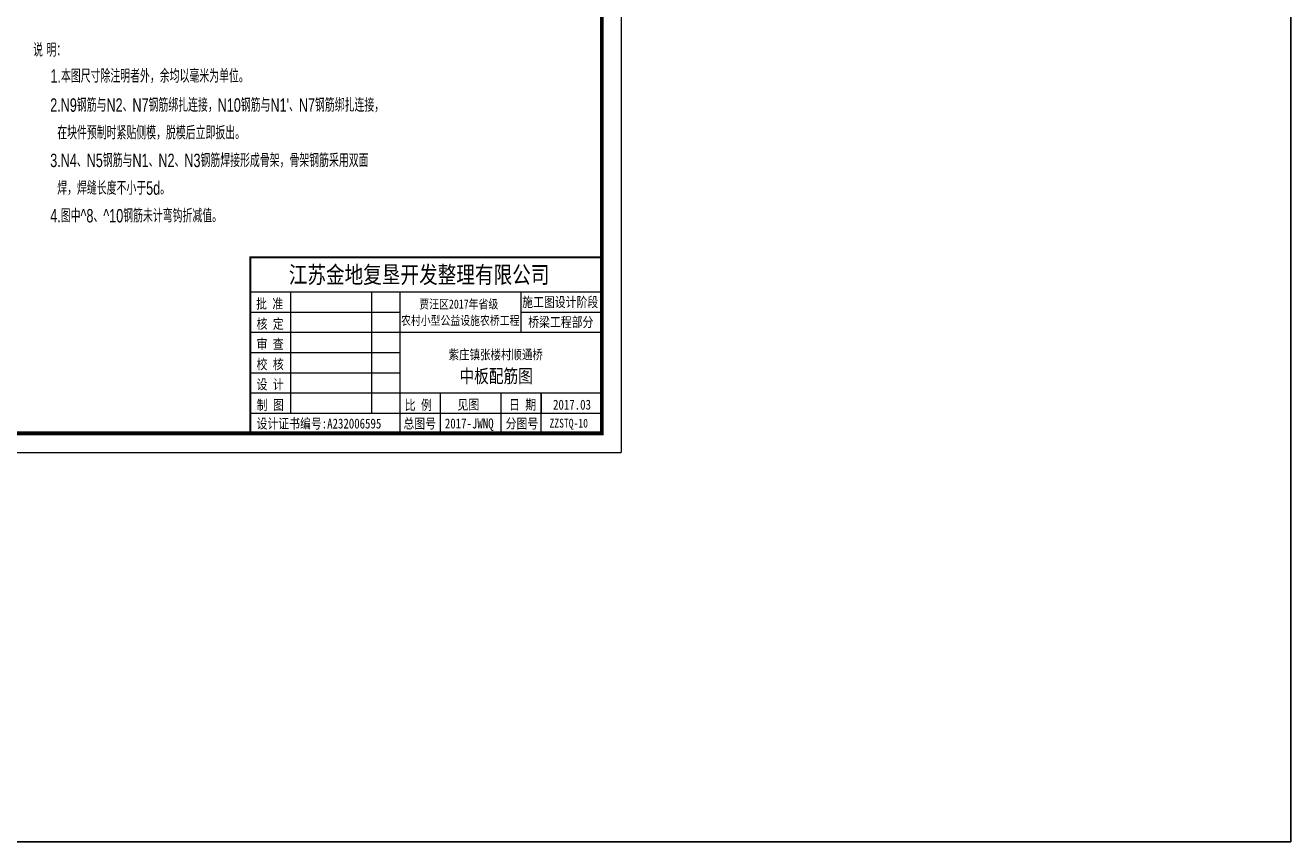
# Model space of a CAD drawing. Header units: millimetres. Extents: x -120871 to -111289, y -80062 to -71425.
# Tile 24 of 37: x -112936 to -111289, y -80062 to -79000. Entities that reach past the tile are written whole.
import ezdxf

# ---------------------------------------------------------------- set-up
doc = ezdxf.new("R2010")
doc.units = ezdxf.units.MM
doc.header["$LTSCALE"] = 0.3
doc.layers.get('0').update_dxf_attribs({"lineweight": 18})
for name, color, linetype in [('1', 7, 'Continuous'), ('LOCKUP', 7, 'Continuous'), ('TK', 7, 'Continuous')]:
    doc.layers.add(name, color=color, linetype=linetype)
doc.layers.add('BM1', color=7, linetype='Continuous', lineweight=15)
doc.layers.add('文字', color=4, linetype='Continuous', lineweight=18)
doc.styles.add('hz-e', font='hztxt_e.shx', dxfattribs={"width": 0.7, "bigfont": 'hztxt.shx'})
doc.styles.add('图框', font='SIMFANG.TTF', dxfattribs={"width": 0.8, "height": 4})

msp = doc.modelspace()

# ---------------------------------------------------------------- linework, layer by layer
msp.add_line((-114282.192, -79555.673), (-112160.777, -79555.673))
at = {"layer": 'BM1', "linetype": 'Continuous'}
msp.add_line((-112160.777, -78055.522), (-112160.777, -79555.673), dxfattribs=at)
at = {"layer": 'BM1', "color": 0, "linetype": 'Continuous'}
for p, q in [((-112160.777, -78070.675), (-112160.777, -79555.673)), ((-112160.777, -78070.675), (-112160.777, -79555.673)), ((-112160.777, -78070.675), (-112160.777, -79555.673)), ((-112160.777, -78070.675), (-112160.777, -79555.673)), ((-112160.777, -78070.675), (-112160.777, -79555.673)), ((-112643.097, -79301.639), (-112185.775, -79301.639)), ((-112643.097, -79301.639), (-112643.097, -79530.676)), ((-112643.097, -79530.676), (-112643.097, -79301.639)), ((-112643.097, -79346.696), (-112185.775, -79346.696)), ((-112590.531, -79504.393), (-112590.531, -79346.696)), ((-112485.4, -79346.696), (-112485.4, -79504.393)), ((-112448.604, -79346.696), (-112448.604, -79530.676)), ((-112290.906, -79399.261), (-112290.906, -79346.696)), ((-112643.097, -79372.979), (-112448.604, -79372.979)), ((-112290.906, -79372.979), (-112185.775, -79372.979)), ((-112643.097, -79399.261), (-112185.775, -79399.261)), ((-112643.097, -79425.544), (-112448.604, -79425.544)), ((-112643.097, -79451.827), (-112448.604, -79451.827)), ((-112643.097, -79478.11), (-112185.775, -79478.11)), ((-112396.038, -79478.11), (-112396.038, -79530.676)), ((-112317.189, -79478.11), (-112317.189, -79530.676)), ((-112264.624, -79478.11), (-112264.624, -79504.393)), ((-112264.624, -79530.676), (-112264.624, -79478.11)), ((-112643.097, -79504.393), (-112185.775, -79504.393))]:
    msp.add_line(p, q, dxfattribs=at)
at = {"layer": 'BM1', "color": 0, "linetype": 'Continuous', "const_width": 4.999}
msp.add_lwpolyline([(-114198.27, -79530.676), (-114198.27, -78095.672), (-112185.775, -78095.672), (-112185.775, -79530.676)], close=True, dxfattribs=at)
at = {"layer": 'BM1', "color": 0, "linetype": 'Continuous', "const_width": 2.628}
msp.add_lwpolyline([(-112185.775, -79301.639), (-112643.097, -79301.639), (-112643.097, -79530.676)], dxfattribs=at)
at = {"layer": 'LOCKUP'}
msp.add_lwpolyline([(-115479.261, -72420.706), (-111289.294, -72420.706), (-111289.294, -80061.931), (-115479.261, -80061.931)], close=True, dxfattribs=at)

# ---------------------------------------------------------------- texts
at = {"layer": '1', "color": 7, "linetype": 'Continuous', "style": '图框', "width": 0.8}
for s, height, p in [('江苏金地复垦开发整理有限公司 ', 22.20605, (-112593.193, -79335.396)), ('批 准', 12.9535, (-112635.737, -79368.529)), ('贾汪区2017年省级', 11.7759, (-112423.247, -79368.362)), ('核 定', 12.9535, (-112635.076, -79394.676)), ('农村小型公益设施农桥工程', 11.77594, (-112447.109, -79389.666)), ('审 查', 12.9535, (-112635.076, -79420.959)), ('校 核', 12.9535, (-112635.076, -79447.242)), ('设 计', 12.9535, (-112635.076, -79473.525)), ('制 图', 12.9535, (-112634.906, -79500.172)), ('比 例', 12.9535, (-112442.195, -79500.311)), ('见图', 12.9535, (-112373.535, -79499.849)), ('日 期', 12.9535, (-112306.54, -79499.849)), ('2017.03', 12.9535, (-112249.244, -79499.849)), ('设计证书编号:A232006595 ', 12.95353, (-112635.068, -79524.411)), ('总图号', 12.9535, (-112443.898, -79524.334)), ('2017-JWNQ', 12.9535, (-112390.024, -79524.334)), ('分图号', 12.9535, (-112310.895, -79524.334))]:
    msp.add_text(s, height=height, dxfattribs=at).set_placement(p)
at = {"layer": '1', "color": 7, "linetype": 'Continuous', "char_height": 12.9535, "width": 107.59087, "attachment_point": 5, "style": '图框'}
for s, insert in [('施工图设计阶段', (-112239.905, -79360.604)), ('桥梁工程部分', (-112239.145, -79386.648))]:
    msp.add_mtext(s, dxfattribs=dict(at, insert=insert))
at = {"layer": 'BM1', "color": 0, "linetype": 'Continuous', "style": '图框', "width": 0.8}
msp.add_text('ZZSTQ-10', height=11.5, dxfattribs=at).set_placement((-112253.842, -79523.224))
at = {"layer": 'TK', "lineweight": 0, "style": '图框', "width": 0.8}
for s, height, p in [('紫庄镇张楼村顺通桥', 12.4969, (-112385.191, -79434.422)), ('中板配筋图', 17.4957, (-112370.969, -79464.866))]:
    msp.add_text(s, height=height, dxfattribs=at).set_placement(p)
at = {"layer": '文字', "style": 'hz-e', "width": 0.7}
for s, p in [('说 明：', (-112925.927, -79040.721)), ('1.本图尺寸除注明者外，余均以毫米为单位。', (-112903.289, -79074.523)), ("2.N9钢筋与N2、N7钢筋绑扎连接，N10钢筋与N1'、N7钢筋绑扎连接，", (-112903.569, -79112.356)), ('  在块件预制时紧贴侧模，脱模后立即扳出。 ', (-112903.569, -79148.356)), ('3.N4、N5钢筋与N1、N2、N3钢筋焊接形成骨架，骨架钢筋采用双面', (-112903.569, -79184.356)), ('  焊，焊缝长度不小于5d。', (-112903.569, -79220.356)), ('4.图中^ 8、^ 10钢筋未计弯钩折减值。', (-112903.569, -79256.356))]:
    msp.add_text(s, height=17.5, dxfattribs=at).set_placement(p)

doc.saveas('drawing.dxf')
